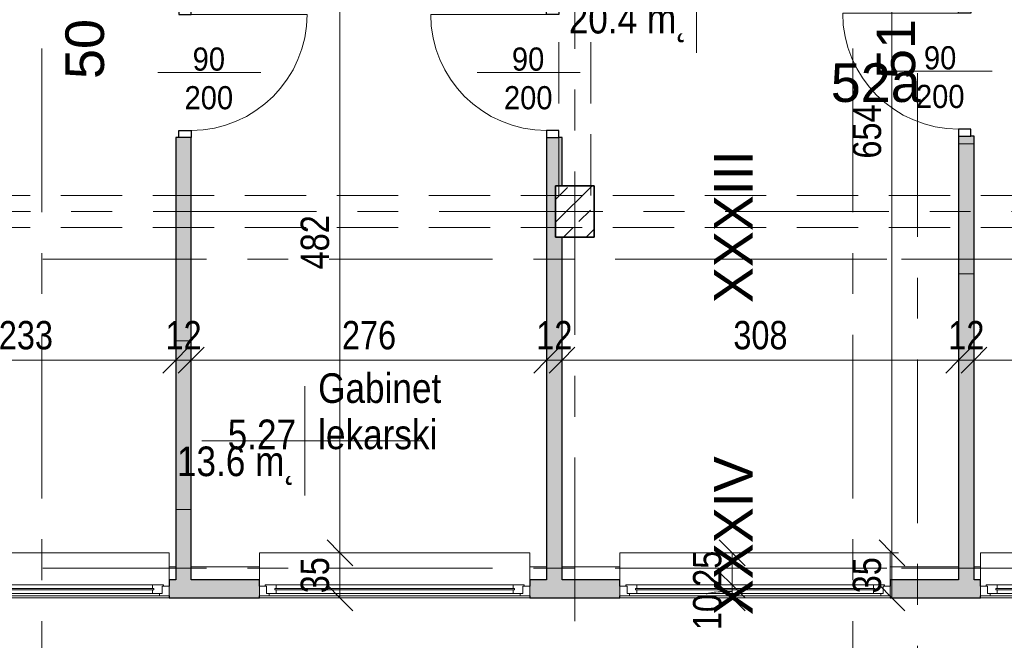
# Model space of a CAD drawing. Header units: centimetres. Extents: x -1743 to 21705, y -8842 to 3590.
# Tile 9 of 45: x -444 to 321, y 75 to 557. Entities that reach past the tile are written whole.
import ezdxf

# ---------------------------------------------------------------- set-up
doc = ezdxf.new("R2010")
doc.units = ezdxf.units.CM
doc.linetypes.add('Oś', pattern=[222.25, 127, -31.75, 31.75, -31.75])
doc.linetypes.add('Ukryte', pattern=[71.438, 47.625, -23.813])
for name, color, linetype, lineweight in [('A-ANNO-DIMS', 211, 'Continuous', 13), ('A-ANNO-DIMS-100', 211, 'Continuous', 13), ('A-ANNO-NOTE', 131, 'Continuous', 9), ('A-AREA-IDEN', 2, 'Continuous', 13), ('A-DETL-GENF', 92, 'Continuous', 9), ('A-DETL-HDLN', 90, 'Ukryte', 9), ('A-DETL-MEDM', 33, 'Continuous', 25), ('A-DOOR', 31, 'Continuous', 13), ('A-GLAZ', 151, 'Continuous', 13), ('A-WALL', 113, 'Continuous', 13), ('S-COLS', 52, 'Continuous', 9), ('S-GRID', 1, 'Continuous', 13), ('S-GRID-IDEN', 1, 'Continuous', 13)]:
    doc.layers.add(name, color=color, linetype=linetype, lineweight=lineweight)
doc.styles.add('Arial', font='arial.ttf', dxfattribs={"width": 0.9, "height": 18})
doc.styles.add('Arial Narrow_2', font='ARIALN.TTF', dxfattribs={"height": 22})
doc.styles.add('Arial_1', font='arial.ttf', dxfattribs={"height": 30})
doc.styles.add('Arial_3', font='arial.ttf', dxfattribs={"width": 0.85, "height": 23})
doc.dimstyles.new('Diagonal_1_100__0_1_', dxfattribs={"dimscale": 30.48, "dimtxt": 22.515481, "dimasz": 0.656168, "dimexe": 0.164042, "dimexo": 0.0625, "dimgap": 0.065617, "dimtad": 1, "dimdec": 1, "dimrnd": 0.1, "dimdsep": 46, "dimtxsty": 'Arial Narrow_2', "dimblk1": 'OBLIQUE', "dimblk2": 'OBLIQUE', "dimsah": 1, "dimcen": 0.09, "dimazin": 0, "dimtfac": 1, "dimtdec": 4, "dimtix": 1, "dimtmove": 1, "dimatfit": 3, "dimfxl": 0.164042, "dimfxlon": 1, "dimtvp": 1, "dimtolj": 1, "dimtzin": 0, "dimarcsym": 2})
doc.dimstyles.new('Diagonal_1_100__0_1__1', dxfattribs={"dimscale": 30.48, "dimtxt": 22.515481, "dimasz": 0.656168, "dimexe": 0.164042, "dimexo": 0.0625, "dimgap": 0.065617, "dimtad": 1, "dimdec": 1, "dimrnd": 0.1, "dimdsep": 46, "dimtxsty": 'Arial Narrow_2', "dimblk1": 'OBLIQUE', "dimblk2": 'OBLIQUE', "dimsah": 1, "dimcen": 0.09, "dimazin": 0, "dimtfac": 1, "dimtdec": 4, "dimtix": 1, "dimtmove": 0, "dimatfit": 3, "dimfxl": 0.164042, "dimfxlon": 1, "dimtvp": 1, "dimtolj": 1, "dimtzin": 0, "dimarcsym": 2})

# ---------------------------------------------------------------- blocks, each defined once
blk = doc.blocks.new('Pawilon F_rvt-1-5_piętro III __10_50 m_ - stan istniejący')
at = {"layer": 'S-GRID', "linetype": 'Oś'}
for p, q in [((253.38, 515.63), (253.38, -206.1)), ((102.59, 371.33), (1638.19, 371.33)), ((102.59, 131.33), (1638.19, 131.33))]:
    blk.add_line(p, q, dxfattribs=at)
at = {"layer": 'S-GRID-IDEN', "insert": (221.07, 508.17), "char_height": 30, "width": 72.1, "attachment_point": 5, "line_spacing_factor": 0.936439, "style": 'Arial_1'}
blk.add_mtext('\\pxqc,t4.23333,8.46667,12.7,16.93333,21.16667,25.4,29.63333,33.86667,38.1,42.33333,46.56667,50.8,55.03333,59.26667,63.5,67.73333,71.96667,76.2,80.43333,84.66667,88.9,93.13333,97.36667,101.6,105.83333,110.06667,114.3,118.53333,122.76667,127,131.23333,135.46667;{52a}', dxfattribs=at)
at = {"layer": 'S-GRID-IDEN', "char_height": 30, "attachment_point": 5, "rotation": 90, "line_spacing_factor": 0.936439, "style": 'Arial_1'}
for s, insert, width in [('\\pxqc,t4.23333,8.46667,12.7,16.93333,21.16667,25.4,29.63333,33.86667,38.1,42.33333,46.56667,50.8,55.03333,59.26667,63.5,67.73333,71.96667,76.2,80.43333,84.66667,88.9,93.13333,97.36667,101.6,105.83333,110.06667,114.3,118.53333,122.76667,127,131.23333,135.46667;{XXXIII}', (110.51, 396.54), 117.8), ('\\pxqc,t4.23333,8.46667,12.7,16.93333,21.16667,25.4,29.63333,33.86667,38.1,42.33333,46.56667,50.8,55.03333,59.26667,63.5,67.73333,71.96667,76.2,80.43333,84.66667,88.9,93.13333,97.36667,101.6,105.83333,110.06667,114.3,118.53333,122.76667,127,131.23333,135.46667;{XXXIV}', (110.51, 156.54), 122.4)]:
    blk.add_mtext(s, dxfattribs=dict(at, insert=insert, width=width))
blk = doc.blocks.new('Pawilon E_rvt-1-5_piętro III __10_50 m_ - stan istniejący')
at = {"layer": 'S-GRID', "linetype": 'Oś'}
for p, q in [((-426.62, 534.83), (-426.62, -206.1)), ((203.38, 534.83), (203.38, -206.1)), ((368.01, 371.33), (-1702.93, 371.33)), ((368.01, 131.33), (-1702.93, 131.33))]:
    blk.add_line(p, q, dxfattribs=at)
at = {"layer": 'S-GRID-IDEN', "char_height": 30, "width": 48.3, "attachment_point": 5, "rotation": 90, "line_spacing_factor": 0.936439, "style": 'Arial_1'}
for s, insert in [('\\pxqc,t4.23333,8.46667,12.7,16.93333,21.16667,25.4,29.63333,33.86667,38.1,42.33333,46.56667,50.8,55.03333,59.26667,63.5,67.73333,71.96667,76.2,80.43333,84.66667,88.9,93.13333,97.36667,101.6,105.83333,110.06667,114.3,118.53333,122.76667,127,131.23333,135.46667;{50}', (-393.12, 534.5)), ('\\pxqc,t4.23333,8.46667,12.7,16.93333,21.16667,25.4,29.63333,33.86667,38.1,42.33333,46.56667,50.8,55.03333,59.26667,63.5,67.73333,71.96667,76.2,80.43333,84.66667,88.9,93.13333,97.36667,101.6,105.83333,110.06667,114.3,118.53333,122.76667,127,131.23333,135.46667;{51}', (236.88, 534.5))]:
    blk.add_mtext(s, dxfattribs=dict(at, insert=insert))
blk = doc.blocks.new('DRZWI 1S - automatyczna etykieta - Drzwi 90-2252147-5_piętro III __10_50 m_ - stan istniejący')
at = {"layer": 'A-DETL-GENF'}
for p, q in [((-50.5, 3.5), (-45, 3.5)), ((-50.5, -6), (-50.5, 3.5)), ((-45, 3.5), (-45, -6)), ((45, 3.5), (50.5, 3.5)), ((45, -6), (45, 3.5)), ((50.5, 3.5), (50.5, -6)), ((-45, -6), (-50.5, -6)), ((50.5, -6), (45, -6))]:
    blk.add_line(p, q, dxfattribs=at)
at = {"layer": 'A-DETL-MEDM'}
for p, q in [((-50.5, -6), (-50.5, 3.5)), ((-50.5, 3.5), (-45, 3.5)), ((-45, 3.5), (-45, -6)), ((45, 3.5), (45, -6)), ((50.5, 3.5), (45, 3.5)), ((50.5, -6), (50.5, 3.5)), ((-45, -6), (-50.5, -6)), ((45, -6), (50.5, -6))]:
    blk.add_line(p, q, dxfattribs=at)
at = {"layer": 'A-DOOR'}
blk.add_line((45, -6), (45, -96), dxfattribs=at)
blk.add_arc((45, -6), 90, 180, 270, dxfattribs=at)
blk = doc.blocks.new('DRZWI 1S - automatyczna etykieta - Drzwi 90-2252155-5_piętro III __10_50 m_ - stan istniejący')
at = {"layer": 'A-DETL-GENF'}
for p, q in [((-50.5, 6), (-50.5, -3.5)), ((-45, 6), (-50.5, 6)), ((-45, -3.5), (-45, 6)), ((50.5, 6), (45, 6)), ((45, 6), (45, -3.5)), ((50.5, -3.5), (50.5, 6)), ((-50.5, -3.5), (-45, -3.5)), ((45, -3.5), (50.5, -3.5))]:
    blk.add_line(p, q, dxfattribs=at)
at = {"layer": 'A-DETL-MEDM'}
for p, q in [((-45, 6), (-50.5, 6)), ((-50.5, 6), (-50.5, -3.5)), ((-45, -3.5), (-45, 6)), ((45, -3.5), (45, 6)), ((45, 6), (50.5, 6)), ((50.5, 6), (50.5, -3.5)), ((-50.5, -3.5), (-45, -3.5)), ((50.5, -3.5), (45, -3.5))]:
    blk.add_line(p, q, dxfattribs=at)
at = {"layer": 'A-DOOR'}
blk.add_line((45, 6), (45, 96), dxfattribs=at)
blk.add_arc((45, 6), 90, 90, 180, dxfattribs=at)
blk = doc.blocks.new('M_Concrete-rengular-Column - 300 x 400mm-V24-5_piętro III __10_50 m_ - stan istniejący')
at = {"layer": 'S-COLS'}
h = blk.add_hatch(dxfattribs=at)
h.set_pattern_fill('FP_29', color=256, style=0, pattern_type=2)
h.set_pattern_definition([(45, (12.623, -408.326), (-17.6777, 17.6777), []), (45, (30.3, -408.326), (-17.6777, 17.6777), [12.5, -6.25])])
h.paths.add_polyline_path([(15, -20), (15, 20), (-15, 20), (-15, -20)], flags=0)
at = {"layer": 'S-COLS', "lineweight": 35}
for p, q in [((15, 20), (-15, 20)), ((-15, 20), (-15, -20)), ((15, -20), (15, 20)), ((-15, -20), (15, -20))]:
    blk.add_line(p, q, dxfattribs=at)
blk = doc.blocks.new('Okno - automatyczna etykieta - 210x181 _z parapetem 21 cm_ _nietypowy podział_-2208513-5_piętro III __10_50 m_ - stan istniejący')
at = {"layer": 'A-GLAZ'}
for p, q in [((-97.5, 5.5), (-105, 5.5)), ((-105, 5.5), (-105, -2)), ((-105, 5.5), (105, 5.5)), ((-92, 3.5), (-99.5, 3.5)), ((-99.5, 3.5), (-99.5, -2)), ((-99.5, -2), (-99.5, 3.5)), ((-99.5, 3.5), (-97.5, 3.5)), ((-97.5, 3.5), (-97.5, 5.5)), ((97.5, 5.5), (-97.5, 5.5)), ((93, 0.75), (-93, 0.75)), ((-93, 0.75), (-93, -0.25)), ((-93, -0.25), (-93, 0.75)), ((-93, 0.75), (-92, 0.75)), ((-92, 0.75), (-92, 3.5)), ((92, 3.5), (-92, 3.5)), ((99.5, 3.5), (92, 3.5)), ((92, 3.5), (92, 0.75)), ((92, 0.75), (93, 0.75)), ((93, -0.25), (93, 0.75)), ((93, 0.75), (93, -0.25)), ((105, 5.5), (97.5, 5.5)), ((97.5, 5.5), (97.5, 3.5)), ((97.5, 3.5), (99.5, 3.5)), ((99.5, -2), (99.5, 3.5)), ((99.5, 3.5), (99.5, -2)), ((105, -2), (105, 5.5)), ((-105, -2), (-99.5, -2)), ((-105, -26), (-105, -7)), ((-99.5, -2), (-100.5, -2)), ((-100.5, -2), (-100.5, -3)), ((-100.5, -3), (-92, -3)), ((-93, -0.25), (93, -0.25)), ((-92, -0.25), (-93, -0.25)), ((-92, -3), (-92, -0.25)), ((92, -3), (-92, -3)), ((92, -0.25), (92, -3)), ((93, -0.25), (92, -0.25)), ((92, -3), (100.5, -3)), ((100.5, -2), (99.5, -2)), ((99.5, -2), (105, -2)), ((100.5, -3), (100.5, -2)), ((105, -7), (105, -26)), ((-105, -28), (-105, -26)), ((-105, -28), (105, -28)), ((105, -26), (105, -28))]:
    blk.add_line(p, q, dxfattribs=at)
blk = doc.blocks.new('Okno - automatyczna etykieta - 210x181 _z parapetem 21 cm_ _nietypowy podział_-2208519-5_piętro III __10_50 m_ - stan istniejący')
at = {"layer": 'A-GLAZ'}
for p, q in [((105, 28), (-105, 28)), ((-105, 26), (-105, 28)), ((-105, 7), (-105, 26)), ((105, 28), (105, 26)), ((105, 26), (105, 7)), ((-105, 2), (-99.5, 2)), ((-105, -5.5), (-105, 2)), ((-100.5, 3), (-92, 3)), ((-100.5, 2), (-100.5, 3)), ((-99.5, 2), (-100.5, 2)), ((-99.5, -3.5), (-99.5, 2)), ((-99.5, 2), (-99.5, -3.5)), ((-93, -0.75), (-93, 0.25)), ((-93, 0.25), (93, 0.25)), ((-93, 0.25), (-93, -0.75)), ((-92, 0.25), (-93, 0.25)), ((-92, 3), (-92, 0.25)), ((92, 3), (-92, 3)), ((92, 3), (100.5, 3)), ((92, 0.25), (92, 3)), ((93, 0.25), (92, 0.25)), ((93, 0.25), (93, -0.75)), ((93, -0.75), (93, 0.25)), ((99.5, 2), (99.5, -3.5)), ((100.5, 2), (99.5, 2)), ((99.5, 2), (105, 2)), ((99.5, -3.5), (99.5, 2)), ((100.5, 3), (100.5, 2)), ((105, 2), (105, -5.5)), ((-97.5, -5.5), (-105, -5.5)), ((-105, -5.5), (105, -5.5)), ((-92, -3.5), (-99.5, -3.5)), ((-99.5, -3.5), (-97.5, -3.5)), ((-97.5, -3.5), (-97.5, -5.5)), ((97.5, -5.5), (-97.5, -5.5)), ((93, -0.75), (-93, -0.75)), ((-93, -0.75), (-92, -0.75)), ((-92, -0.75), (-92, -3.5)), ((92, -3.5), (-92, -3.5)), ((92, -0.75), (93, -0.75)), ((92, -3.5), (92, -0.75)), ((99.5, -3.5), (92, -3.5)), ((97.5, -3.5), (99.5, -3.5)), ((97.5, -5.5), (97.5, -3.5)), ((105, -5.5), (97.5, -5.5))]:
    blk.add_line(p, q, dxfattribs=at)
blk = doc.blocks.new('Okno - automatyczna etykieta - 190x181  _nietypowy podział_-2208509-5_piętro III __10_50 m_ - stan istniejący')
at = {"layer": 'A-GLAZ'}
for p, q in [((-87.5, 5.5), (-95, 5.5)), ((-95, 5.5), (-95, -2)), ((-95, 5.5), (95, 5.5)), ((-82, 3.5), (-89.5, 3.5)), ((-89.5, 3.5), (-89.5, -2)), ((-89.5, -2), (-89.5, 3.5)), ((-89.5, 3.5), (-87.5, 3.5)), ((-87.5, 3.5), (-87.5, 5.5)), ((87.5, 5.5), (-87.5, 5.5)), ((83, 0.75), (-83, 0.75)), ((-83, 0.75), (-83, -0.25)), ((-83, -0.25), (-83, 0.75)), ((-83, 0.75), (-82, 0.75)), ((-82, 0.75), (-82, 3.5)), ((82, 3.5), (-82, 3.5)), ((89.5, 3.5), (82, 3.5)), ((82, 3.5), (82, 0.75)), ((82, 0.75), (83, 0.75)), ((83, -0.25), (83, 0.75)), ((83, 0.75), (83, -0.25)), ((95, 5.5), (87.5, 5.5)), ((87.5, 5.5), (87.5, 3.5)), ((87.5, 3.5), (89.5, 3.5)), ((89.5, -2), (89.5, 3.5)), ((89.5, 3.5), (89.5, -2)), ((95, -2), (95, 5.5)), ((-95, -2), (-89.5, -2)), ((-95, -26), (-95, -7)), ((-89.5, -2), (-90.5, -2)), ((-90.5, -2), (-90.5, -3)), ((-90.5, -3), (-82, -3)), ((-83, -0.25), (83, -0.25)), ((-82, -0.25), (-83, -0.25)), ((-82, -3), (-82, -0.25)), ((82, -3), (-82, -3)), ((82, -0.25), (82, -3)), ((83, -0.25), (82, -0.25)), ((82, -3), (90.5, -3)), ((90.5, -2), (89.5, -2)), ((89.5, -2), (95, -2)), ((90.5, -3), (90.5, -2)), ((95, -7), (95, -26)), ((-95, -28), (-95, -26)), ((-95, -28), (95, -28)), ((95, -26), (95, -28))]:
    blk.add_line(p, q, dxfattribs=at)
blk = doc.blocks.new('DIMBLOCK22-5_piętro III __10_50 m_ - stan istniejący')
at = {"layer": 'A-ANNO-DIMS-100'}
for p, q in [((297.38, 292.9), (307.38, 302.9)), ((530.38, 292.9), (540.38, 302.9)), ((297.38, 292.9), (287.38, 282.9)), ((297.38, 287.9), (297.38, 297.9)), ((530.38, 292.9), (297.38, 292.9)), ((297.38, 292.9), (297.38, 287.9)), ((530.38, 292.9), (520.38, 282.9)), ((530.38, 287.9), (530.38, 297.9)), ((530.38, 292.9), (530.38, 287.9))]:
    blk.add_line(p, q, dxfattribs=at)
at = {"layer": 'A-ANNO-DIMS-100', "color": 0, "insert": (392.97, 323.33), "char_height": 22, "width": 50.1774, "attachment_point": 1, "line_spacing_factor": 0.974696, "style": 'Arial Narrow_2'}
blk.add_mtext('233', dxfattribs=at)
blk = doc.blocks.new('_Oblique')
at = {"color": 0, "linetype": 'ByBlock', "lineweight": -2}
blk.add_line((-0.5, -0.5), (0.5, 0.5), dxfattribs=at)
blk = doc.blocks.new('DIMBLOCK23-5_piętro III __10_50 m_ - stan istniejący')
at = {"layer": 'A-ANNO-DIMS-100'}
for p, q in [((285.38, 292.9), (295.38, 302.9)), ((297.38, 292.9), (307.38, 302.9)), ((285.38, 292.9), (275.38, 282.9)), ((285.38, 287.9), (285.38, 297.9)), ((297.38, 292.9), (285.38, 292.9)), ((285.38, 292.9), (285.38, 287.9)), ((297.38, 292.9), (287.38, 282.9)), ((297.38, 287.9), (297.38, 297.9)), ((297.38, 292.9), (297.38, 287.9))]:
    blk.add_line(p, q, dxfattribs=at)
at = {"layer": 'A-ANNO-DIMS-100', "color": 0, "insert": (277.44, 323.33), "char_height": 22, "width": 33.4516, "attachment_point": 1, "line_spacing_factor": 0.974696, "style": 'Arial Narrow_2'}
blk.add_mtext('12', dxfattribs=at)
blk = doc.blocks.new('DIMBLOCK24-5_piętro III __10_50 m_ - stan istniejący')
at = {"layer": 'A-ANNO-DIMS-100'}
for p, q in [((-22.62, 292.9), (-12.62, 302.9)), ((285.38, 292.9), (295.38, 302.9)), ((-22.62, 292.9), (-32.62, 282.9)), ((-22.62, 287.9), (-22.62, 297.9)), ((285.38, 292.9), (-22.62, 292.9)), ((-22.62, 292.9), (-22.62, 287.9)), ((285.38, 292.9), (275.38, 282.9)), ((285.38, 287.9), (285.38, 297.9)), ((285.38, 292.9), (285.38, 287.9))]:
    blk.add_line(p, q, dxfattribs=at)
at = {"layer": 'A-ANNO-DIMS-100', "color": 0, "insert": (110.47, 323.33), "char_height": 22, "width": 50.1774, "attachment_point": 1, "line_spacing_factor": 0.974696, "style": 'Arial Narrow_2'}
blk.add_mtext('308', dxfattribs=at)
blk = doc.blocks.new('DIMBLOCK25-5_piętro III __10_50 m_ - stan istniejący')
at = {"layer": 'A-ANNO-DIMS-100'}
for p, q in [((-34.62, 292.9), (-24.62, 302.9)), ((-22.62, 292.9), (-12.62, 302.9)), ((-34.62, 292.9), (-44.62, 282.9)), ((-34.62, 287.9), (-34.62, 297.9)), ((-22.62, 292.9), (-34.62, 292.9)), ((-34.62, 292.9), (-34.62, 287.9)), ((-22.62, 292.9), (-32.62, 282.9)), ((-22.62, 287.9), (-22.62, 297.9)), ((-22.62, 292.9), (-22.62, 287.9))]:
    blk.add_line(p, q, dxfattribs=at)
at = {"layer": 'A-ANNO-DIMS-100', "color": 0, "insert": (-42.56, 323.33), "char_height": 22, "width": 33.4516, "attachment_point": 1, "line_spacing_factor": 0.974696, "style": 'Arial Narrow_2'}
blk.add_mtext('12', dxfattribs=at)
blk = doc.blocks.new('DIMBLOCK26-5_piętro III __10_50 m_ - stan istniejący')
at = {"layer": 'A-ANNO-DIMS-100'}
for p, q in [((-310.62, 292.9), (-300.62, 302.9)), ((-34.62, 292.9), (-24.62, 302.9)), ((-310.62, 292.9), (-320.62, 282.9)), ((-310.62, 287.9), (-310.62, 297.9)), ((-34.62, 292.9), (-310.62, 292.9)), ((-310.62, 292.9), (-310.62, 287.9)), ((-34.62, 292.9), (-44.62, 282.9)), ((-34.62, 287.9), (-34.62, 297.9)), ((-34.62, 292.9), (-34.62, 287.9))]:
    blk.add_line(p, q, dxfattribs=at)
at = {"layer": 'A-ANNO-DIMS-100', "color": 0, "insert": (-193.53, 323.33), "char_height": 22, "width": 50.1774, "attachment_point": 1, "line_spacing_factor": 0.974696, "style": 'Arial Narrow_2'}
blk.add_mtext('276', dxfattribs=at)
blk = doc.blocks.new('DIMBLOCK27-5_piętro III __10_50 m_ - stan istniejący')
at = {"layer": 'A-ANNO-DIMS-100'}
for p, q in [((-322.62, 292.9), (-312.62, 302.9)), ((-310.62, 292.9), (-300.62, 302.9)), ((-322.62, 292.9), (-332.62, 282.9)), ((-322.62, 287.9), (-322.62, 297.9)), ((-310.62, 292.9), (-322.62, 292.9)), ((-322.62, 292.9), (-322.62, 287.9)), ((-310.62, 292.9), (-320.62, 282.9)), ((-310.62, 287.9), (-310.62, 297.9)), ((-310.62, 292.9), (-310.62, 287.9))]:
    blk.add_line(p, q, dxfattribs=at)
at = {"layer": 'A-ANNO-DIMS-100', "color": 0, "insert": (-330.56, 323.33), "char_height": 22, "width": 33.4516, "attachment_point": 1, "line_spacing_factor": 0.974696, "style": 'Arial Narrow_2'}
blk.add_mtext('12', dxfattribs=at)
blk = doc.blocks.new('DIMBLOCK28-5_piętro III __10_50 m_ - stan istniejący')
at = {"layer": 'A-ANNO-DIMS-100'}
for p, q in [((-555.62, 292.9), (-545.62, 302.9)), ((-322.62, 292.9), (-312.62, 302.9)), ((-555.62, 292.9), (-565.62, 282.9)), ((-555.62, 287.9), (-555.62, 297.9)), ((-322.62, 292.9), (-555.62, 292.9)), ((-555.62, 292.9), (-555.62, 287.9)), ((-322.62, 292.9), (-332.62, 282.9)), ((-322.62, 287.9), (-322.62, 297.9)), ((-322.62, 292.9), (-322.62, 287.9))]:
    blk.add_line(p, q, dxfattribs=at)
at = {"layer": 'A-ANNO-DIMS-100', "color": 0, "insert": (-460.03, 323.33), "char_height": 22, "width": 50.1774, "attachment_point": 1, "line_spacing_factor": 0.974696, "style": 'Arial Narrow_2'}
blk.add_mtext('233', dxfattribs=at)
blk = doc.blocks.new('DIMBLOCK32-5_piętro III __10_50 m_ - stan istniejący')
at = {"layer": 'A-ANNO-DIMS-100'}
for p, q in [((233.64, 143.33), (223.64, 153.33)), ((228.64, 143.33), (238.64, 143.33)), ((233.64, 143.33), (228.64, 143.33)), ((233.64, 108.33), (233.64, 143.33)), ((233.64, 143.33), (243.64, 133.33)), ((233.64, 108.33), (223.64, 118.33)), ((228.64, 108.33), (238.64, 108.33)), ((233.64, 108.33), (228.64, 108.33)), ((233.64, 108.33), (243.64, 98.33))]:
    blk.add_line(p, q, dxfattribs=at)
at = {"layer": 'A-ANNO-DIMS-100', "color": 0, "insert": (203.2, 111.89), "char_height": 22, "width": 33.4516, "attachment_point": 1, "rotation": 90, "line_spacing_factor": 0.974696, "style": 'Arial Narrow_2'}
blk.add_mtext('35', dxfattribs=at)
blk = doc.blocks.new('DIMBLOCK33-5_piętro III __10_50 m_ - stan istniejący')
at = {"layer": 'A-ANNO-DIMS-100'}
for p, q in [((233.64, 797.33), (223.64, 807.33)), ((228.64, 797.33), (238.64, 797.33)), ((233.64, 797.33), (228.64, 797.33)), ((233.64, 143.33), (233.64, 797.33)), ((233.64, 797.33), (243.64, 787.33)), ((233.64, 143.33), (223.64, 153.33)), ((228.64, 143.33), (238.64, 143.33)), ((233.64, 143.33), (228.64, 143.33)), ((233.64, 143.33), (243.64, 133.33))]:
    blk.add_line(p, q, dxfattribs=at)
at = {"layer": 'A-ANNO-DIMS-100', "color": 0, "insert": (203.2, 449.42), "char_height": 22, "width": 50.1774, "attachment_point": 1, "rotation": 90, "line_spacing_factor": 0.974696, "style": 'Arial Narrow_2'}
blk.add_mtext('654', dxfattribs=at)
blk = doc.blocks.new('DIMBLOCK167-5_piętro III __10_50 m_ - stan istniejący')
at = {"layer": 'A-ANNO-DIMS-100'}
for p, q in [((109.57, 118.33), (99.57, 128.33)), ((109.57, 108.33), (99.57, 118.33)), ((104.57, 118.33), (114.57, 118.33)), ((109.57, 118.33), (104.57, 118.33)), ((109.57, 108.33), (109.57, 118.33)), ((109.57, 118.33), (119.57, 108.33)), ((104.57, 108.33), (114.57, 108.33)), ((109.57, 108.33), (104.57, 108.33)), ((109.57, 108.33), (119.57, 98.33))]:
    blk.add_line(p, q, dxfattribs=at)
blk.add_ellipse((109.57, 111.12), major_axis=(19.87, 0), ratio=0.110914, start_param=1.570796, end_param=3.141593, dxfattribs=at)
at = {"layer": 'A-ANNO-DIMS-100', "color": 0, "insert": (79.13, 83.25), "char_height": 22, "width": 33.4516, "attachment_point": 1, "rotation": 90, "line_spacing_factor": 0.974696, "style": 'Arial Narrow_2'}
blk.add_mtext('10', dxfattribs=at)
blk = doc.blocks.new('DIMBLOCK168-5_piętro III __10_50 m_ - stan istniejący')
at = {"layer": 'A-ANNO-DIMS-100'}
for p, q in [((109.57, 143.33), (99.57, 153.33)), ((104.57, 143.33), (114.57, 143.33)), ((109.57, 143.33), (104.57, 143.33)), ((109.57, 118.33), (109.57, 143.33)), ((109.57, 143.33), (119.57, 133.33)), ((109.57, 118.33), (99.57, 128.33)), ((104.57, 118.33), (114.57, 118.33)), ((109.57, 118.33), (104.57, 118.33)), ((109.57, 118.33), (119.57, 108.33))]:
    blk.add_line(p, q, dxfattribs=at)
at = {"layer": 'A-ANNO-DIMS-100', "color": 0, "insert": (79.13, 116.89), "char_height": 22, "width": 33.4516, "attachment_point": 1, "rotation": 90, "line_spacing_factor": 0.974696, "style": 'Arial Narrow_2'}
blk.add_mtext('25', dxfattribs=at)
blk = doc.blocks.new('DIMBLOCK205-5_piętro III __10_50 m_ - stan istniejący')
at = {"layer": 'A-ANNO-DIMS-100'}
for p, q in [((-195.14, 143.33), (-205.14, 153.33)), ((-200.14, 143.33), (-190.14, 143.33)), ((-195.14, 143.33), (-200.14, 143.33)), ((-195.14, 108.33), (-195.14, 143.33)), ((-195.14, 143.33), (-185.14, 133.33)), ((-195.14, 108.33), (-205.14, 118.33)), ((-200.14, 108.33), (-190.14, 108.33)), ((-195.14, 108.33), (-200.14, 108.33)), ((-195.14, 108.33), (-185.14, 98.33))]:
    blk.add_line(p, q, dxfattribs=at)
at = {"layer": 'A-ANNO-DIMS-100', "color": 0, "insert": (-225.58, 111.89), "char_height": 22, "width": 33.4516, "attachment_point": 1, "rotation": 90, "line_spacing_factor": 0.974696, "style": 'Arial Narrow_2'}
blk.add_mtext('35', dxfattribs=at)
blk = doc.blocks.new('DIMBLOCK206-5_piętro III __10_50 m_ - stan istniejący')
at = {"layer": 'A-ANNO-DIMS-100'}
for p, q in [((-195.14, 625.33), (-205.14, 635.33)), ((-200.14, 625.33), (-190.14, 625.33)), ((-195.14, 625.33), (-200.14, 625.33)), ((-195.14, 143.33), (-195.14, 625.33)), ((-195.14, 625.33), (-185.14, 615.33)), ((-195.14, 143.33), (-205.14, 153.33)), ((-200.14, 143.33), (-190.14, 143.33)), ((-195.14, 143.33), (-200.14, 143.33)), ((-195.14, 143.33), (-185.14, 133.33))]:
    blk.add_line(p, q, dxfattribs=at)
at = {"layer": 'A-ANNO-DIMS-100', "color": 0, "insert": (-225.58, 363.42), "char_height": 22, "width": 50.1774, "attachment_point": 1, "rotation": 90, "line_spacing_factor": 0.974696, "style": 'Arial Narrow_2'}
blk.add_mtext('482', dxfattribs=at)
blk = doc.blocks.new('METKA_POMIESZCZENIA2 - Rozbudowana - bez ramki-2396678-5_piętro III __10_50 m_ - stan istniejący')
at = {"layer": 'A-AREA-IDEN'}
for p, q in [((0, 0.425), (0, 0)), ((0.0976, 0), (-0.8, 0)), ((-0.8, 0), (0.9, 0)), ((0, 0), (0, -0.425))]:
    blk.add_line(p, q, dxfattribs=at)

msp = doc.modelspace()

# ---------------------------------------------------------------- hatches: boundary and pattern name
at = {"layer": 'A-WALL'}
h = msp.add_hatch(color=9, dxfattribs=at)
h.paths.add_polyline_path([(-22.62, 122.33), (-22.62, 388.33), (-27.62, 388.33), (-27.62, 428.33), (-22.62, 428.33), (-22.62, 465.83), (-34.62, 465.83), (-34.62, 122.33)], flags=0)
h.paths.add_polyline_path([(-34.62, 566.83), (-22.62, 566.83), (-22.62, 873.33), (-27.62, 873.33), (-27.62, 903.33), (-22.62, 903.33), (-22.62, 908.33), (-34.62, 908.33), (-34.62, 625.33)], flags=0)
h = msp.add_hatch(color=9, dxfattribs=at)
h.paths.add_polyline_path([(-310.62, 122.33), (-310.62, 176.83), (-322.62, 176.83), (-322.62, 122.33)], flags=0)
h.paths.add_polyline_path([(-310.62, 307.83), (-310.62, 465.83), (-322.62, 465.83), (-322.62, 307.83)], flags=0)
h.paths.add_polyline_path([(-322.62, 610.83), (-310.62, 610.83), (-310.62, 647.83), (-322.62, 647.83)], flags=0)
h.paths.add_polyline_path([(-310.62, 757.83), (-310.62, 896.33), (-322.62, 896.33), (-322.62, 757.83)], flags=0)
h = msp.add_hatch(color=9, dxfattribs=at)
h.paths.add_polyline_path([(297.38, 122.33), (297.38, 359.83), (285.38, 359.83), (285.38, 122.33)], flags=0)
h.paths.add_polyline_path([(285.38, 460.83), (297.38, 460.83), (297.38, 466.83), (285.38, 466.83)], flags=0)
h.paths.add_polyline_path([(297.38, 567.83), (297.38, 684.83), (285.38, 684.83), (285.38, 567.83), (294.88, 567.83)], flags=0)
h.paths.add_polyline_path([(285.38, 785.83), (297.38, 785.83), (297.38, 797.33), (285.38, 797.33), (285.38, 788.27)], flags=0)
for points in [[(297.38, 359.83), (297.38, 460.83), (285.38, 460.83), (285.38, 359.83)], [(-310.62, 176.83), (-310.62, 307.83), (-322.62, 307.83), (-322.62, 176.83)]]:
    msp.add_hatch(color=9, dxfattribs=at).paths.add_polyline_path(points, flags=0)
h = msp.add_hatch(color=9, dxfattribs=at)
h.paths.add_polyline_path([(-537.21, 108.33), (-532.62, 108.33), (-532.62, 122.33), (-552.62, 122.33), (-552.62, 108.33)], flags=0)
h.paths.add_polyline_path([(-327.62, 108.33), (-257.62, 108.33), (-257.62, 122.33), (-327.62, 122.33), (-327.62, 109.83)], flags=0)
h.paths.add_polyline_path([(-47.62, 108.33), (22.38, 108.33), (22.38, 122.33), (-47.62, 122.33), (-47.62, 109.83)], flags=0)
h.paths.add_polyline_path([(232.38, 108.33), (302.38, 108.33), (302.38, 122.33), (232.38, 122.33), (232.38, 109.83)], flags=0)
h.paths.add_polyline_path([(492.38, 108.33), (527.38, 108.33), (527.38, 122.33), (492.38, 122.33), (492.38, 109.83)], flags=0)

# ---------------------------------------------------------------- linework, layer by layer
at = {"layer": 'A-ANNO-NOTE', "lineweight": 13}
for p, q in [((-336.62, 516.33), (-256.62, 516.33)), ((-8.62, 516.33), (-88.62, 516.33)), ((311.38, 517.33), (231.38, 517.33))]:
    msp.add_line(p, q, dxfattribs=at)
at = {"layer": 'A-DETL-HDLN'}
for p, q in [((-25.12, 420.83), (-25.12, 2793.33)), ((-0.12, 420.83), (-0.12, 2793.33)), ((-1197.62, 420.83), (1172.38, 420.83)), ((-1197.62, 395.83), (1172.38, 395.83))]:
    msp.add_line(p, q, dxfattribs=at)
at = {"layer": 'A-WALL', "color": 7, "lineweight": 25}
for p, q in [((285.38, 466.83), (285.38, 122.33)), ((297.38, 466.83), (294.88, 466.83)), ((297.38, 122.33), (297.38, 466.83)), ((-320.12, 465.83), (-322.62, 465.83)), ((-322.62, 465.83), (-322.62, 122.33)), ((-310.62, 122.33), (-310.62, 465.83)), ((-34.62, 465.83), (-34.62, 122.33)), ((-22.62, 465.83), (-25.12, 465.83)), ((-22.62, 428.33), (-22.62, 465.83)), ((-22.62, 122.33), (-22.62, 388.33)), ((-322.62, 122.33), (-327.62, 122.33)), ((-327.62, 122.33), (-327.62, 117.33)), ((-257.62, 122.33), (-310.62, 122.33)), ((-257.62, 117.33), (-257.62, 122.33)), ((-34.62, 122.33), (-47.62, 122.33)), ((-47.62, 122.33), (-47.62, 117.33)), ((22.38, 122.33), (-22.62, 122.33)), ((22.38, 117.33), (22.38, 122.33)), ((285.38, 122.33), (232.38, 122.33)), ((232.38, 122.33), (232.38, 117.33)), ((302.38, 122.33), (297.38, 122.33)), ((302.38, 117.33), (302.38, 122.33)), ((-327.62, 109.83), (-327.62, 108.33)), ((-327.62, 108.33), (-257.62, 108.33)), ((-257.62, 108.33), (-257.62, 109.83)), ((-47.62, 109.83), (-47.62, 108.33)), ((-47.62, 108.33), (22.38, 108.33)), ((22.38, 108.33), (22.38, 109.83)), ((232.38, 109.83), (232.38, 108.33)), ((232.38, 108.33), (302.38, 108.33)), ((302.38, 108.33), (302.38, 109.83))]:
    msp.add_line(p, q, dxfattribs=at)
at = {"layer": 'A-WALL'}
for p, q in [((285.38, 460.83), (297.38, 460.83)), ((297.38, 359.83), (285.38, 359.83)), ((-322.62, 307.83), (-310.62, 307.83)), ((-310.62, 176.83), (-322.62, 176.83)), ((-327.62, 132.33), (-322.62, 132.33)), ((-310.62, 132.33), (-257.62, 132.33)), ((-47.62, 132.33), (-34.62, 132.33)), ((-22.62, 132.33), (22.38, 132.33)), ((232.38, 132.33), (285.38, 132.33)), ((297.38, 132.33), (302.38, 132.33)), ((-327.62, 108.33), (-517.62, 108.33)), ((-47.62, 108.33), (-257.62, 108.33)), ((232.38, 108.33), (22.38, 108.33)), ((492.38, 108.33), (302.38, 108.33))]:
    msp.add_line(p, q, dxfattribs=at)
at = {"layer": 'S-GRID', "linetype": 'Oś'}
for p, q in [((-12.62, 2884.27), (-12.62, 27.13)), ((1342.46, 408.33), (-1368.76, 408.33))]:
    msp.add_line(p, q, dxfattribs=at)

# ---------------------------------------------------------------- block references
at = {"lineweight": 5}
for name in ['Pawilon E_rvt-1-5_piętro III __10_50 m_ - stan istniejący', 'Pawilon F_rvt-1-5_piętro III __10_50 m_ - stan istniejący']:
    msp.add_blockref(name, (0, 0), dxfattribs=at)
at = {"layer": 'A-AREA-IDEN', "xscale": 99.99999999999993, "yscale": 99.99999999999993, "zscale": 99.99999999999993}
for p in [(81.86, 573.95), (-222.47, 230.24)]:
    msp.add_blockref('METKA_POMIESZCZENIA2 - Rozbudowana - bez ramki-2396678-5_piętro III __10_50 m_ - stan istniejący', p, dxfattribs=at)
at = {"layer": 'A-DOOR'}
for name, p, rotation in [('DRZWI 1S - automatyczna etykieta - Drzwi 90-2252147-5_piętro III __10_50 m_ - stan istniejący', (-316.62, 516.33), 89.99999999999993), ('DRZWI 1S - automatyczna etykieta - Drzwi 90-2252155-5_piętro III __10_50 m_ - stan istniejący', (-28.62, 516.33), 89.9999999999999), ('DRZWI 1S - automatyczna etykieta - Drzwi 90-2252155-5_piętro III __10_50 m_ - stan istniejący', (291.38, 517.33), 89.9999999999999)]:
    msp.add_blockref(name, p, dxfattribs=dict(at, rotation=rotation))
at = {"layer": 'A-GLAZ', "rotation": 180}
for name, p in [('Okno - automatyczna etykieta - 190x181  _nietypowy podział_-2208509-5_piętro III __10_50 m_ - stan istniejący', (-422.62, 115.33)), ('Okno - automatyczna etykieta - 210x181 _z parapetem 21 cm_ _nietypowy podział_-2208513-5_piętro III __10_50 m_ - stan istniejący', (-152.62, 115.33)), ('Okno - automatyczna etykieta - 190x181  _nietypowy podział_-2208509-5_piętro III __10_50 m_ - stan istniejący', (397.38, 115.33))]:
    msp.add_blockref(name, p, dxfattribs=at)
at = {"layer": 'A-GLAZ'}
msp.add_blockref('Okno - automatyczna etykieta - 210x181 _z parapetem 21 cm_ _nietypowy podział_-2208519-5_piętro III __10_50 m_ - stan istniejący', (127.38, 115.33), dxfattribs=at)
at = {"layer": 'S-COLS'}
msp.add_blockref('M_Concrete-rengular-Column - 300 x 400mm-V24-5_piętro III __10_50 m_ - stan istniejący', (-12.62, 408.33), dxfattribs=at)

# ---------------------------------------------------------------- texts
at = {"layer": 'A-ANNO-NOTE', "lineweight": 211, "char_height": 18, "attachment_point": 5, "line_spacing_factor": 0.936439, "style": 'Arial'}
for s, insert, width in [('\\pxqc,t6.35,12.7,19.05,25.4,31.75,38.1,44.45,50.8,57.15,63.5,69.85,76.2,82.55,88.9,95.25,101.6,107.95,114.3,120.65,127,133.35,139.7,146.05,152.4,158.75,165.1,171.45,177.8,184.15,190.5,196.85,203.2;{90}', (-296.93, 526.56), 25.65), ('\\pxqc,t6.35,12.7,19.05,25.4,31.75,38.1,44.45,50.8,57.15,63.5,69.85,76.2,82.55,88.9,95.25,101.6,107.95,114.3,120.65,127,133.35,139.7,146.05,152.4,158.75,165.1,171.45,177.8,184.15,190.5,196.85,203.2;{90}', (-48.95, 526.56), 25.65), ('\\pxqc,t6.35,12.7,19.05,25.4,31.75,38.1,44.45,50.8,57.15,63.5,69.85,76.2,82.55,88.9,95.25,101.6,107.95,114.3,120.65,127,133.35,139.7,146.05,152.4,158.75,165.1,171.45,177.8,184.15,190.5,196.85,203.2;{90}', (271.05, 527.56), 25.65), ('\\pxqc,t6.35,12.7,19.05,25.4,31.75,38.1,44.45,50.8,57.15,63.5,69.85,76.2,82.55,88.9,95.25,101.6,107.95,114.3,120.65,127,133.35,139.7,146.05,152.4,158.75,165.1,171.45,177.8,184.15,190.5,196.85,203.2;{200}', (-296.93, 496.56), 38.07), ('\\pxqc,t6.35,12.7,19.05,25.4,31.75,38.1,44.45,50.8,57.15,63.5,69.85,76.2,82.55,88.9,95.25,101.6,107.95,114.3,120.65,127,133.35,139.7,146.05,152.4,158.75,165.1,171.45,177.8,184.15,190.5,196.85,203.2;{200}', (-296.93, 496.56), 38.07), ('\\pxqc,t6.35,12.7,19.05,25.4,31.75,38.1,44.45,50.8,57.15,63.5,69.85,76.2,82.55,88.9,95.25,101.6,107.95,114.3,120.65,127,133.35,139.7,146.05,152.4,158.75,165.1,171.45,177.8,184.15,190.5,196.85,203.2;{200}', (-48.86, 496.56), 38.07), ('\\pxqc,t6.35,12.7,19.05,25.4,31.75,38.1,44.45,50.8,57.15,63.5,69.85,76.2,82.55,88.9,95.25,101.6,107.95,114.3,120.65,127,133.35,139.7,146.05,152.4,158.75,165.1,171.45,177.8,184.15,190.5,196.85,203.2;{200}', (-48.86, 496.56), 38.07), ('\\pxqc,t6.35,12.7,19.05,25.4,31.75,38.1,44.45,50.8,57.15,63.5,69.85,76.2,82.55,88.9,95.25,101.6,107.95,114.3,120.65,127,133.35,139.7,146.05,152.4,158.75,165.1,171.45,177.8,184.15,190.5,196.85,203.2;{200}', (271.14, 497.56), 38.07), ('\\pxqc,t6.35,12.7,19.05,25.4,31.75,38.1,44.45,50.8,57.15,63.5,69.85,76.2,82.55,88.9,95.25,101.6,107.95,114.3,120.65,127,133.35,139.7,146.05,152.4,158.75,165.1,171.45,177.8,184.15,190.5,196.85,203.2;{200}', (271.14, 497.56), 38.07)]:
    msp.add_mtext(s, dxfattribs=dict(at, insert=insert, width=width))
at = {"layer": 'A-AREA-IDEN', "char_height": 23, "line_spacing_factor": 0.936439, "style": 'Arial_3'}
for s, insert, width, attachment_point in [('\\pxqr,t3.69565,7.3913,11.08696,14.78261,18.47826,22.17391,25.86957,29.56522,33.26087,36.95652,40.65217,44.34783,48.04348,51.73913,55.43478,59.13043,62.82609,66.52174,70.21739,73.91304,77.6087,81.30435,85,88.69565,92.3913,96.08696,99.78261,103.47826,107.17391,110.86957,114.56522,118.26087;{20.4 m˛}', (75.21, 569.56), 91.63, 3), ('\\pxt3.69565,7.3913,11.08696,14.78261,18.47826,22.17391,25.86957,29.56522,33.26087,36.95652,40.65217,44.34783,48.04348,51.73913,55.43478,59.13043,62.82609,66.52174,70.21739,73.91304,77.6087,81.30435,85,88.69565,92.3913,96.08696,99.78261,103.47826,107.17391,110.86957,114.56522,118.26087;{Gabinet\\Plekarski}', (-212.04, 223.46), 95.03, 7), ('\\pxqr,t3.69565,7.3913,11.08696,14.78261,18.47826,22.17391,25.86957,29.56522,33.26087,36.95652,40.65217,44.34783,48.04348,51.73913,55.43478,59.13043,62.82609,66.52174,70.21739,73.91304,77.6087,81.30435,85,88.69565,92.3913,96.08696,99.78261,103.47826,107.17391,110.86957,114.56522,118.26087;{5.27}', (-229.12, 223.46), 52.87, 9), ('\\pxqr,t3.69565,7.3913,11.08696,14.78261,18.47826,22.17391,25.86957,29.56522,33.26087,36.95652,40.65217,44.34783,48.04348,51.73913,55.43478,59.13043,62.82609,66.52174,70.21739,73.91304,77.6087,81.30435,85,88.69565,92.3913,96.08696,99.78261,103.47826,107.17391,110.86957,114.56522,118.26087;{13.6 m˛}', (-229.12, 225.85), 91.63, 3)]:
    msp.add_mtext(s, dxfattribs=dict(at, insert=insert, width=width, attachment_point=attachment_point))

# ---------------------------------------------------------------- dimensions: what is measured, and where the dimension line sits
at = {"layer": 'A-ANNO-DIMS'}
for base, p1, p2, override, picture, middle in [((233.64, 797.33), (228.64, 143.33), (228.64, 797.33), {"dimpost": '<>', "dimfxl": 654}, 'DIMBLOCK33-5_piętro III __10_50 m_ - stan istniejący', (220.4, 470.33)), ((-195.14, 625.33), (-200.14, 143.33), (-200.14, 625.33), {"dimpost": '<>', "dimfxl": 482}, 'DIMBLOCK206-5_piętro III __10_50 m_ - stan istniejący', (-208.38, 384.33)), ((-195.14, 143.33), (-200.14, 108.33), (-200.14, 143.33), {"dimpost": '<>', "dimfxl": 35}, 'DIMBLOCK205-5_piętro III __10_50 m_ - stan istniejący', (-208.38, 125.83)), ((109.57, 143.33), (104.57, 118.33), (104.57, 143.33), {"dimpost": '<>', "dimfxl": 25}, 'DIMBLOCK168-5_piętro III __10_50 m_ - stan istniejący', (96.33, 130.83)), ((233.64, 143.33), (228.64, 108.33), (228.64, 143.33), {"dimpost": '<>', "dimfxl": 35}, 'DIMBLOCK32-5_piętro III __10_50 m_ - stan istniejący', (220.4, 125.83))]:
    dim = msp.add_linear_dim(base=base, p1=p1, p2=p2, angle=90, dimstyle='Diagonal_1_100__0_1__1', override=override, dxfattribs=at)
    dim.commit()
    dim.dimension.update_dxf_attribs({"geometry": picture, "text_midpoint": middle})
for base, p1, p2, override, picture, middle in [((-555.62, 292.9), (-322.62, 287.9), (-555.62, 287.9), {"dimpost": '<>', "dimfxl": 233}, 'DIMBLOCK28-5_piętro III __10_50 m_ - stan istniejący', (-439.12, 306.13)), ((-322.62, 292.9), (-310.62, 287.9), (-322.62, 287.9), {"dimpost": '<>', "dimfxl": 12}, 'DIMBLOCK27-5_piętro III __10_50 m_ - stan istniejący', (-316.62, 305.94)), ((-310.62, 292.9), (-34.62, 287.9), (-310.62, 287.9), {"dimpost": '<>', "dimfxl": 276}, 'DIMBLOCK26-5_piętro III __10_50 m_ - stan istniejący', (-172.62, 306.13)), ((-34.62, 292.9), (-22.62, 287.9), (-34.62, 287.9), {"dimpost": '<>', "dimfxl": 12}, 'DIMBLOCK25-5_piętro III __10_50 m_ - stan istniejący', (-28.62, 305.94)), ((-22.62, 292.9), (285.38, 287.9), (-22.62, 287.9), {"dimpost": '<>', "dimfxl": 308}, 'DIMBLOCK24-5_piętro III __10_50 m_ - stan istniejący', (131.38, 306.13)), ((285.38, 292.9), (297.38, 287.9), (285.38, 287.9), {"dimpost": '<>', "dimfxl": 12}, 'DIMBLOCK23-5_piętro III __10_50 m_ - stan istniejący', (291.38, 305.94)), ((297.38, 292.9), (530.38, 287.9), (297.38, 287.9), {"dimpost": '<>', "dimfxl": 233}, 'DIMBLOCK22-5_piętro III __10_50 m_ - stan istniejący', (413.88, 306.13))]:
    dim = msp.add_linear_dim(base=base, p1=p1, p2=p2, dimstyle='Diagonal_1_100__0_1__1', override=override, dxfattribs=at)
    dim.commit()
    dim.dimension.update_dxf_attribs({"geometry": picture, "text_midpoint": middle})
dim = msp.add_linear_dim(base=(109.57, 118.33), p1=(104.57, 108.33), p2=(104.57, 118.33), angle=90, dimstyle='Diagonal_1_100__0_1_', override={"dimpost": '<>', "dimfxl": 10}, dxfattribs=at)
dim.commit()
dim.dimension.update_dxf_attribs({"geometry": 'DIMBLOCK167-5_piętro III __10_50 m_ - stan istniejący', "text_midpoint": (93.8, 99.97), "dimtype": 160, "text_rotation": 90})

doc.saveas('drawing.dxf')
